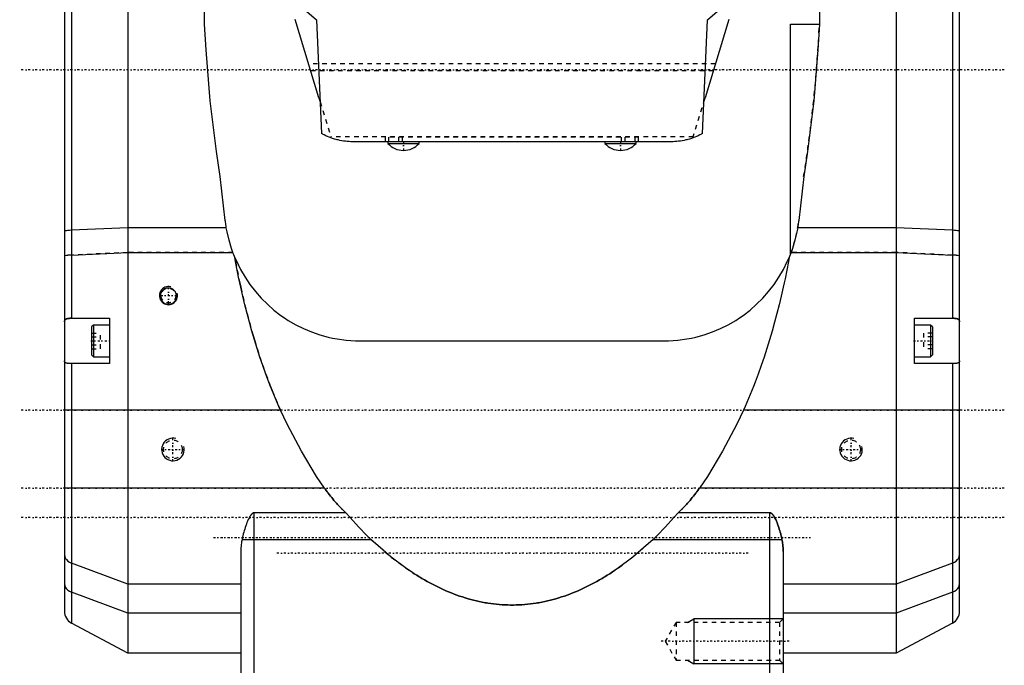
# Model space of a CAD drawing. Extents: x -109 to 109, y -1 to 737.
# Tile 6 of 13: x -109 to 109, y 378 to 521. Entities that reach past the tile are written whole.
import ezdxf

# ---------------------------------------------------------------- set-up
doc = ezdxf.new("R2010")
doc.units = 0
doc.linetypes.add('CENTER', pattern=[1.5, 0.45, -0.5, 0.05, -0.5])
doc.linetypes.add('DASHED', pattern=[2, 1, -1])
for name, color, linetype in [('AM_0', 7, 'CONTINUOUS'), ('AM_10', 7, 'CONTINUOUS'), ('AM_3', 7, 'DASHED'), ('AM_7', 7, 'CENTER')]:
    doc.layers.add(name, color=color, linetype=linetype)

msp = doc.modelspace()

# ---------------------------------------------------------------- linework, layer by layer
at = {"layer": 'AM_0', "color": 7, "linetype": 'CONTINUOUS'}
for p, q in [((-68, 520), (-68, 619)), ((68, 619), (68, 520)), ((-99, 600), (-99, 390.25)), ((99, 390.25), (99, 600)), ((-97.41, 545.32), (-97.41, 455)), ((-85, 544.74), (-85, 381)), ((85, 544.74), (85, 381)), ((97.41, 545.32), (97.41, 455)), ((-54.61, 530.76), (-43.27, 520.97)), ((43.27, 520.97), (54.61, 530.76)), ((-42.72, 503.75), (-48, 521)), ((-43.27, 520.97), (-42.13, 495.8)), ((42.13, 495.8), (43.27, 520.97)), ((48, 521), (42.72, 503.75)), ((61.58, 520), (68, 520)), ((61.58, 469.13), (61.58, 520)), ((-42.72, 503.73), (-42.72, 503.75)), ((-42.72, 503.73), (-42.45, 502.85)), ((42.45, 502.85), (42.72, 503.73)), ((42.72, 503.75), (42.72, 503.73)), ((35, 494), (-35, 494)), ((-27.45, 494), (-27.45, 493.66)), ((-27.45, 493.66), (-20.55, 493.66)), ((-20.55, 493.66), (-20.55, 494)), ((20.55, 494), (20.55, 493.66)), ((20.55, 493.66), (27.45, 493.66)), ((27.45, 493.66), (27.45, 494)), ((-63.43, 476.63), (-64.52, 486.32)), ((64.52, 486.32), (63.43, 476.63)), ((-85, 475.02), (-97.41, 474.44)), ((-63.2, 475.02), (-85, 475.02)), ((85, 475.02), (63.2, 475.02)), ((97.41, 474.44), (85, 475.02)), ((-97.41, 468.96), (-85, 469.54)), ((-85, 469.54), (-61.74, 469.54)), ((61.74, 469.54), (85, 469.54)), ((85, 469.54), (97.41, 468.96)), ((-97.41, 455), (-89, 455)), ((-92.6, 453.5), (-93, 453.1)), ((-93, 453.1), (-93, 446.9)), ((-89, 453.5), (-92.6, 453.5)), ((-92.6, 453.5), (-92.6, 446.5)), ((-89, 455), (-89, 445)), ((89, 455), (97.41, 455)), ((89, 445), (89, 455)), ((92.6, 453.5), (89, 453.5)), ((93, 453.1), (92.6, 453.5)), ((92.6, 453.5), (92.6, 446.5)), ((93, 453.1), (93, 446.9)), ((-33.62, 450), (33.62, 450)), ((-93, 446.9), (-92.6, 446.5)), ((-92.6, 446.5), (-89, 446.5)), ((89, 446.5), (92.6, 446.5)), ((92.6, 446.5), (93, 446.9)), ((-89, 445), (-97.82, 445)), ((-97.41, 445), (-97.41, 387.6)), ((97.82, 445), (89, 445)), ((97.41, 445), (97.41, 387.6)), ((-51.19, 434.68), (-99, 434.68)), ((99, 434.68), (51.19, 434.68)), ((-41.45, 417.43), (-99, 417.43)), ((99, 417.43), (41.45, 417.43)), ((-57, 322), (-57, 412)), ((-36.74, 412), (-57, 412)), ((57, 412), (36.74, 412)), ((57, 261), (57, 412)), ((-31.12, 406.06), (-59.72, 406.06)), ((59.72, 406.06), (31.12, 406.06)), ((-60, 403.42), (-60, 318)), ((60, 403.42), (60, 264)), ((-85, 396.21), (-97.41, 400.88)), ((97.41, 400.88), (85, 396.21)), ((-85, 389.79), (-97.41, 394.45)), ((-60, 396.21), (-85, 396.21)), ((85, 396.21), (60, 396.21)), ((97.41, 394.45), (85, 389.79)), ((-60, 389.79), (-85, 389.79)), ((85, 389.79), (60, 389.79)), ((-85, 381), (-97.41, 387.6)), ((97.41, 387.6), (85, 381)), ((-60, 381), (-85, 381)), ((85, 381), (60, 381))]:
    msp.add_line(p, q, dxfattribs=at)
for points in [[(-97.41, 474.44), (-97.86, 474.42), (-98.25, 474.38), (-98.57, 474.35), (-98.81, 474.3), (-98.95, 474.26), (-99, 474.21)], [(99, 474.21), (98.95, 474.26), (98.81, 474.3), (98.57, 474.35), (98.25, 474.38), (97.86, 474.42), (97.41, 474.44)], [(-97.41, 468.96), (-97.86, 468.94), (-98.25, 468.91), (-98.57, 468.87), (-98.81, 468.83), (-98.95, 468.78), (-99, 468.73)], [(99, 468.73), (98.95, 468.78), (98.81, 468.83), (98.57, 468.87), (98.25, 468.91), (97.86, 468.94), (97.41, 468.96)], [(-99, 402.75), (-98.95, 402.37), (-98.81, 402), (-98.57, 401.66), (-98.25, 401.35), (-97.86, 401.09), (-97.41, 400.88)], [(97.41, 400.88), (97.86, 401.09), (98.25, 401.35), (98.57, 401.66), (98.81, 402), (98.95, 402.37), (99, 402.75)], [(-99, 396.33), (-98.95, 395.94), (-98.81, 395.58), (-98.57, 395.23), (-98.25, 394.92), (-97.86, 394.66), (-97.41, 394.45)], [(97.41, 394.45), (97.86, 394.66), (98.25, 394.92), (98.57, 395.23), (98.81, 395.58), (98.95, 395.94), (99, 396.33)]]:
    msp.add_lwpolyline(points, dxfattribs=at)
for points in [[(-64.52, 486.32, 0), (-65.35, 491.84, 0), (-66.73, 503.03, 0), (-67.68, 514.34, 0), (-68, 520, 0)], [(68, 520, 0), (67.68, 514.34, 0), (66.73, 503.03, 0), (65.35, 491.84, 0), (64.52, 486.32, 0)], [(-35, 494, 0), (-35.2, 494, 0), (-35.62, 494.01, 0), (-36.03, 494.04, 0), (-36.23, 494.05, 0), (-36.44, 494.07, 0), (-36.85, 494.11, 0), (-37.26, 494.17, 0), (-37.67, 494.24, 0), (-38.07, 494.32, 0), (-38.48, 494.41, 0), (-38.68, 494.46, 0), (-38.88, 494.51, 0), (-39.27, 494.62, 0), (-39.67, 494.75, 0), (-40.06, 494.88, 0), (-40.44, 495.02, 0), (-40.83, 495.18, 0), (-41.02, 495.26, 0), (-41.21, 495.35, 0), (-41.58, 495.52, 0), (-41.95, 495.71, 0), (-42.13, 495.8, 0)], [(42.13, 495.8, 0), (41.95, 495.71, 0), (41.58, 495.52, 0), (41.21, 495.35, 0), (41.02, 495.26, 0), (40.83, 495.18, 0), (40.44, 495.02, 0), (40.06, 494.88, 0), (39.67, 494.75, 0), (39.27, 494.62, 0), (38.88, 494.51, 0), (38.68, 494.46, 0), (38.48, 494.41, 0), (38.07, 494.32, 0), (37.67, 494.24, 0), (37.26, 494.17, 0), (36.85, 494.11, 0), (36.44, 494.07, 0), (36.23, 494.05, 0), (36.03, 494.04, 0), (35.62, 494.01, 0), (35.2, 494, 0), (35, 494, 0)], [(-63.2, 475.02, 0), (-63.25, 475.28, 0), (-63.33, 475.82, 0), (-63.4, 476.36, 0), (-63.43, 476.63, 0)], [(-61.74, 469.54, 0), (-62.05, 470.43, 0), (-62.6, 472.24, 0), (-63.03, 474.09, 0), (-63.2, 475.02, 0)], [(63.2, 475.02, 0), (63.03, 474.09, 0), (62.6, 472.24, 0), (62.05, 470.43, 0), (61.74, 469.54, 0)], [(63.43, 476.63, 0), (63.4, 476.36, 0), (63.33, 475.82, 0), (63.25, 475.28, 0), (63.2, 475.02, 0)], [(-61.3, 468.43, 0), (-61.38, 468.62, 0), (-61.52, 468.99, 0), (-61.67, 469.35, 0), (-61.74, 469.54, 0)], [(-51.19, 434.68, 0), (-51.58, 435.53, 0), (-52.33, 437.27, 0), (-53.06, 439.04, 0), (-53.42, 439.94, 0), (-53.78, 440.84, 0), (-54.47, 442.68, 0), (-55.14, 444.54, 0), (-55.78, 446.43, 0), (-56.4, 448.33, 0), (-56.99, 450.25, 0), (-57.28, 451.21, 0), (-57.56, 452.18, 0), (-58.1, 454.11, 0), (-58.61, 456.05, 0), (-59.09, 457.99, 0), (-59.55, 459.92, 0), (-59.99, 461.84, 0), (-60.19, 462.8, 0), (-60.39, 463.75, 0), (-60.78, 465.64, 0), (-61.13, 467.51, 0), (-61.3, 468.43, 0)], [(-61.3, 468.43, 0), (-60.9, 467.52, 0), (-60.02, 465.76, 0), (-59.04, 464.07, 0), (-58.51, 463.26, 0), (-57.96, 462.46, 0), (-56.77, 460.92, 0), (-55.49, 459.46, 0), (-54.11, 458.09, 0), (-52.65, 456.8, 0), (-51.1, 455.62, 0), (-50.3, 455.07, 0), (-49.49, 454.54, 0), (-47.81, 453.57, 0), (-46.09, 452.71, 0), (-44.33, 451.98, 0), (-42.53, 451.35, 0), (-40.65, 450.84, 0), (-39.69, 450.62, 0), (-38.7, 450.43, 0), (-36.7, 450.16, 0), (-34.65, 450.02, 0), (-33.62, 450, 0)], [(33.62, 450, 0), (34.65, 450.02, 0), (36.7, 450.16, 0), (38.7, 450.43, 0), (39.69, 450.62, 0), (40.65, 450.84, 0), (42.53, 451.35, 0), (44.33, 451.98, 0), (46.09, 452.71, 0), (47.81, 453.57, 0), (49.49, 454.54, 0), (50.3, 455.07, 0), (51.1, 455.62, 0), (52.65, 456.8, 0), (54.11, 458.09, 0), (55.49, 459.46, 0), (56.77, 460.92, 0), (57.96, 462.46, 0), (58.51, 463.26, 0), (59.04, 464.07, 0), (60.02, 465.76, 0), (60.9, 467.52, 0), (61.3, 468.43, 0)], [(61.3, 468.43, 0), (61.13, 467.51, 0), (60.78, 465.64, 0), (60.39, 463.75, 0), (60.19, 462.8, 0), (59.99, 461.84, 0), (59.55, 459.92, 0), (59.09, 457.99, 0), (58.61, 456.05, 0), (58.1, 454.11, 0), (57.56, 452.18, 0), (57.28, 451.21, 0), (56.99, 450.25, 0), (56.4, 448.33, 0), (55.78, 446.43, 0), (55.14, 444.54, 0), (54.47, 442.68, 0), (53.78, 440.84, 0), (53.42, 439.94, 0), (53.06, 439.04, 0), (52.33, 437.27, 0), (51.58, 435.53, 0), (51.19, 434.68, 0)], [(61.74, 469.54, 0), (61.67, 469.35, 0), (61.52, 468.99, 0), (61.38, 468.62, 0), (61.3, 468.43, 0)], [(-99, 454.18, 0), (-99, 454.24, 0), (-98.99, 454.33, 0), (-98.97, 454.42, 0), (-98.96, 454.46, 0), (-98.94, 454.5, 0), (-98.9, 454.58, 0), (-98.86, 454.65, 0), (-98.82, 454.69, 0), (-98.81, 454.7, 0), (-98.8, 454.71, 0), (-98.79, 454.71, 0), (-98.79, 454.72, 0), (-98.78, 454.73, 0), (-98.77, 454.74, 0), (-98.72, 454.77, 0), (-98.64, 454.82, 0), (-98.6, 454.84, 0), (-98.55, 454.86, 0), (-98.45, 454.89, 0), (-98.34, 454.92, 0), (-98.22, 454.94, 0), (-98.09, 454.96, 0), (-97.95, 454.98, 0), (-97.88, 454.98, 0), (-97.8, 454.99, 0), (-97.65, 454.99, 0), (-97.49, 455, 0), (-97.41, 455, 0)], [(97.41, 455, 0), (97.49, 455, 0), (97.65, 454.99, 0), (97.8, 454.99, 0), (97.88, 454.98, 0), (97.95, 454.98, 0), (98.09, 454.96, 0), (98.22, 454.94, 0), (98.34, 454.92, 0), (98.45, 454.89, 0), (98.55, 454.86, 0), (98.6, 454.84, 0), (98.64, 454.81, 0), (98.73, 454.77, 0), (98.8, 454.71, 0), (98.86, 454.65, 0), (98.9, 454.58, 0), (98.94, 454.5, 0), (98.96, 454.46, 0), (98.97, 454.42, 0), (98.99, 454.33, 0), (99, 454.24, 0), (99, 454.18, 0)], [(-97.82, 445, 0), (-97.88, 445, 0), (-98.01, 445, 0), (-98.12, 445.01, 0), (-98.18, 445.01, 0), (-98.23, 445.01, 0), (-98.33, 445.03, 0), (-98.43, 445.04, 0), (-98.52, 445.06, 0), (-98.6, 445.08, 0), (-98.68, 445.11, 0), (-98.71, 445.12, 0), (-98.74, 445.14, 0), (-98.8, 445.18, 0), (-98.85, 445.22, 0), (-98.89, 445.26, 0), (-98.93, 445.32, 0), (-98.96, 445.37, 0), (-98.97, 445.4, 0), (-98.98, 445.44, 0), (-98.99, 445.5, 0), (-99, 445.58, 0), (-99, 445.61, 0)], [(99, 445.61, 0), (99, 445.58, 0), (98.99, 445.5, 0), (98.98, 445.44, 0), (98.97, 445.41, 0), (98.96, 445.37, 0), (98.93, 445.32, 0), (98.9, 445.26, 0), (98.85, 445.22, 0), (98.8, 445.18, 0), (98.74, 445.14, 0), (98.71, 445.12, 0), (98.68, 445.11, 0), (98.6, 445.08, 0), (98.52, 445.06, 0), (98.43, 445.04, 0), (98.33, 445.03, 0), (98.23, 445.01, 0), (98.18, 445.01, 0), (98.12, 445.01, 0), (98.01, 445, 0), (97.88, 445, 0), (97.82, 445, 0)], [(-41.45, 417.43, 0), (-43.22, 420.05, 0), (-46.59, 425.6, 0), (-49.72, 431.56, 0), (-51.19, 434.68, 0)], [(51.19, 434.68, 0), (49.72, 431.56, 0), (46.59, 425.6, 0), (43.22, 420.05, 0), (41.45, 417.43, 0)], [(-36.74, 412, 0), (-36.89, 412.14, 0), (-37.18, 412.42, 0), (-37.47, 412.7, 0), (-37.61, 412.84, 0), (-37.75, 412.98, 0), (-38.03, 413.27, 0), (-38.3, 413.56, 0), (-38.58, 413.86, 0), (-38.85, 414.15, 0), (-39.11, 414.45, 0), (-39.25, 414.6, 0), (-39.38, 414.75, 0), (-39.63, 415.06, 0), (-39.89, 415.37, 0), (-40.14, 415.68, 0), (-40.39, 415.99, 0), (-40.63, 416.31, 0), (-40.75, 416.46, 0), (-40.87, 416.62, 0), (-41.11, 416.94, 0), (-41.34, 417.27, 0), (-41.45, 417.43, 0)], [(41.45, 417.43, 0), (41.34, 417.27, 0), (41.11, 416.94, 0), (40.87, 416.62, 0), (40.75, 416.46, 0), (40.63, 416.31, 0), (40.39, 415.99, 0), (40.14, 415.68, 0), (39.89, 415.37, 0), (39.63, 415.06, 0), (39.38, 414.75, 0), (39.25, 414.6, 0), (39.11, 414.45, 0), (38.85, 414.15, 0), (38.58, 413.86, 0), (38.3, 413.56, 0), (38.03, 413.27, 0), (37.75, 412.98, 0), (37.61, 412.84, 0), (37.47, 412.7, 0), (37.18, 412.42, 0), (36.89, 412.14, 0), (36.74, 412, 0)], [(-57, 412, 0), (-57.01, 412, 0), (-57.02, 412, 0), (-57.03, 412, 0), (-57.03, 412, 0), (-57.04, 412, 0), (-57.05, 412, 0), (-57.06, 412, 0), (-57.07, 412, 0), (-57.08, 412, 0), (-57.09, 412, 0), (-57.09, 411.99, 0), (-57.1, 411.99, 0), (-57.11, 411.99, 0), (-57.12, 411.99, 0), (-57.13, 411.99, 0), (-57.14, 411.99, 0), (-57.15, 411.98, 0), (-57.15, 411.98, 0), (-57.16, 411.98, 0), (-57.17, 411.98, 0), (-57.18, 411.97, 0), (-57.18, 411.97, 0), (-57.19, 411.97, 0), (-57.2, 411.97, 0), (-57.21, 411.96, 0), (-57.21, 411.96, 0), (-57.22, 411.96, 0), (-57.23, 411.96, 0), (-57.24, 411.95, 0), (-57.25, 411.95, 0), (-57.26, 411.94, 0), (-57.27, 411.94, 0), (-57.27, 411.94, 0), (-57.28, 411.93, 0), (-57.29, 411.93, 0), (-57.3, 411.92, 0), (-57.31, 411.92, 0), (-57.31, 411.91, 0), (-57.32, 411.91, 0), (-57.33, 411.91, 0), (-57.33, 411.9, 0), (-57.34, 411.9, 0), (-57.35, 411.89, 0), (-57.38, 411.87, 0), (-57.44, 411.83, 0), (-57.48, 411.79, 0), (-57.51, 411.77, 0), (-57.53, 411.75, 0), (-57.57, 411.71, 0), (-57.62, 411.67, 0), (-57.66, 411.62, 0), (-57.7, 411.57, 0), (-57.74, 411.52, 0), (-57.76, 411.5, 0), (-57.78, 411.47, 0), (-57.81, 411.42, 0), (-57.85, 411.37, 0), (-57.87, 411.34, 0), (-57.89, 411.32, 0), (-57.92, 411.26, 0), (-57.96, 411.21, 0), (-57.98, 411.18, 0), (-57.99, 411.15, 0), (-58.03, 411.09, 0), (-58.06, 411.04, 0), (-58.17, 410.84, 0), (-58.34, 410.51, 0), (-58.49, 410.18, 0), (-58.63, 409.84, 0), (-58.76, 409.49, 0), (-58.83, 409.32, 0), (-58.89, 409.14, 0), (-59.02, 408.78, 0), (-59.13, 408.42, 0), (-59.24, 408.05, 0), (-59.35, 407.69, 0), (-59.44, 407.32, 0), (-59.49, 407.14, 0), (-59.53, 406.96, 0), (-59.61, 406.6, 0), (-59.69, 406.24, 0), (-59.72, 406.06, 0)], [(-31.12, 406.06, 0), (-32.08, 406.98, 0), (-33.98, 408.91, 0), (-35.83, 410.94, 0), (-36.74, 412, 0)], [(36.74, 412, 0), (35.83, 410.94, 0), (33.98, 408.91, 0), (32.08, 406.98, 0), (31.12, 406.06, 0)], [(59.72, 406.06, 0), (59.69, 406.24, 0), (59.61, 406.6, 0), (59.53, 406.96, 0), (59.49, 407.14, 0), (59.44, 407.32, 0), (59.35, 407.69, 0), (59.24, 408.05, 0), (59.13, 408.42, 0), (59.02, 408.78, 0), (58.89, 409.14, 0), (58.83, 409.32, 0), (58.76, 409.49, 0), (58.63, 409.84, 0), (58.49, 410.18, 0), (58.34, 410.51, 0), (58.17, 410.84, 0), (58.06, 411.04, 0), (58.03, 411.09, 0), (57.99, 411.15, 0), (57.98, 411.18, 0), (57.96, 411.21, 0), (57.92, 411.26, 0), (57.89, 411.32, 0), (57.87, 411.34, 0), (57.85, 411.37, 0), (57.81, 411.42, 0), (57.78, 411.47, 0), (57.76, 411.5, 0), (57.74, 411.52, 0), (57.7, 411.57, 0), (57.66, 411.62, 0), (57.62, 411.67, 0), (57.57, 411.71, 0), (57.53, 411.75, 0), (57.51, 411.77, 0), (57.48, 411.79, 0), (57.44, 411.83, 0), (57.38, 411.87, 0), (57.35, 411.89, 0), (57.34, 411.9, 0), (57.33, 411.9, 0), (57.33, 411.91, 0), (57.32, 411.91, 0), (57.31, 411.91, 0), (57.31, 411.92, 0), (57.3, 411.92, 0), (57.29, 411.93, 0), (57.28, 411.93, 0), (57.27, 411.94, 0), (57.27, 411.94, 0), (57.26, 411.94, 0), (57.25, 411.95, 0), (57.24, 411.95, 0), (57.23, 411.96, 0), (57.22, 411.96, 0), (57.21, 411.96, 0), (57.21, 411.96, 0), (57.2, 411.97, 0), (57.19, 411.97, 0), (57.18, 411.97, 0), (57.18, 411.97, 0), (57.17, 411.98, 0), (57.16, 411.98, 0), (57.15, 411.98, 0), (57.15, 411.98, 0), (57.14, 411.99, 0), (57.13, 411.99, 0), (57.12, 411.99, 0), (57.11, 411.99, 0), (57.1, 411.99, 0), (57.09, 411.99, 0), (57.09, 412, 0), (57.08, 412, 0), (57.07, 412, 0), (57.06, 412, 0), (57.05, 412, 0), (57.04, 412, 0), (57.03, 412, 0), (57.03, 412, 0), (57.02, 412, 0), (57.01, 412, 0), (57, 412, 0)], [(-59.72, 406.06, 0), (-59.8, 405.62, 0), (-59.93, 404.73, 0), (-59.97, 404.21, 0), (-59.98, 404.07, 0), (-59.99, 403.92, 0), (-59.99, 403.85, 0), (-59.99, 403.78, 0), (-60, 403.63, 0), (-60, 403.49, 0), (-60, 403.42, 0)], [(31.12, 406.06, 0), (29.71, 404.76, 0), (26.72, 402.23, 0), (23.55, 399.85, 0), (21.9, 398.73, 0), (21.62, 398.55, 0), (21.06, 398.19, 0), (20.5, 397.85, 0), (20.21, 397.67, 0), (19.93, 397.5, 0), (19.35, 397.17, 0), (18.78, 396.84, 0), (18.2, 396.52, 0), (17.61, 396.21, 0), (17.02, 395.91, 0), (16.73, 395.76, 0), (16.43, 395.61, 0), (15.84, 395.33, 0), (15.24, 395.05, 0), (14.64, 394.79, 0), (14.03, 394.53, 0), (13.42, 394.28, 0), (13.12, 394.16, 0), (12.81, 394.05, 0), (12.2, 393.82, 0), (11.58, 393.6, 0), (10.97, 393.4, 0), (10.35, 393.2, 0), (9.73, 393.02, 0), (9.42, 392.93, 0), (9.1, 392.84, 0), (8.48, 392.68, 0), (7.85, 392.53, 0), (7.23, 392.39, 0), (6.6, 392.26, 0), (5.97, 392.14, 0), (5.66, 392.09, 0), (5.34, 392.04, 0), (4.71, 391.94, 0), (4.08, 391.86, 0), (3.45, 391.79, 0), (2.82, 391.73, 0), (2.19, 391.69, 0), (1.88, 391.67, 0), (1.57, 391.65, 0), (0.94, 391.63, 0), (0.31, 391.62, 0), (0, 391.62, 0), (-0.31, 391.62, 0), (-0.94, 391.63, 0), (-1.57, 391.65, 0), (-1.88, 391.67, 0), (-2.19, 391.69, 0), (-2.82, 391.73, 0), (-3.45, 391.79, 0), (-4.08, 391.86, 0), (-4.71, 391.94, 0), (-5.34, 392.04, 0), (-5.66, 392.09, 0), (-5.97, 392.14, 0), (-6.6, 392.26, 0), (-7.23, 392.39, 0), (-7.85, 392.53, 0), (-8.48, 392.68, 0), (-9.1, 392.84, 0), (-9.42, 392.93, 0), (-9.73, 393.02, 0), (-10.35, 393.2, 0), (-10.97, 393.4, 0), (-11.58, 393.6, 0), (-12.2, 393.82, 0), (-12.81, 394.05, 0), (-13.12, 394.16, 0), (-13.42, 394.28, 0), (-14.03, 394.53, 0), (-14.64, 394.79, 0), (-15.24, 395.05, 0), (-15.84, 395.33, 0), (-16.43, 395.61, 0), (-16.73, 395.76, 0), (-17.02, 395.91, 0), (-17.61, 396.21, 0), (-18.2, 396.52, 0), (-18.78, 396.84, 0), (-19.35, 397.17, 0), (-19.93, 397.5, 0), (-20.21, 397.67, 0), (-20.5, 397.85, 0), (-21.06, 398.19, 0), (-21.62, 398.55, 0), (-21.9, 398.73, 0), (-23.55, 399.85, 0), (-26.72, 402.23, 0), (-29.71, 404.76, 0), (-31.12, 406.06, 0)], [(60, 403.42, 0), (60, 403.49, 0), (60, 403.62, 0), (59.99, 403.76, 0), (59.99, 403.83, 0), (59.99, 403.9, 0), (59.98, 404.03, 0), (59.97, 404.18, 0), (59.93, 404.68, 0), (59.81, 405.59, 0), (59.72, 406.06, 0)]]:
    msp.add_polyline3d(points, dxfattribs=at)
for centre, radius, start, end in [((-24, 496.7), 4.6, 221.3662, 269.9713), ((-24, 496.7), 4.6, 270.0287, 318.6338), ((24, 496.7), 4.6, 221.3662, 269.9713), ((24, 496.7), 4.6, 270.0287, 318.6338), ((-96, 390.25), 3, 180, 242), ((96, 390.25), 3, 298, 0)]:
    msp.add_arc(centre, radius, start, end, dxfattribs=at)
at = {"layer": 'AM_10', "color": 7, "linetype": 'CONTINUOUS'}
for p, q in [((38.84, 387.79), (40.25, 388.6)), ((60, 388.6), (40.25, 388.6)), ((40.25, 388.6), (40.25, 378.6)), ((38.84, 379.41), (40.25, 378.6)), ((60, 378.6), (40.25, 378.6))]:
    msp.add_line(p, q, dxfattribs=at)
for centre, radius in [((-76, 460), 2), ((-75, 426), 2.5), ((75, 426), 2.5)]:
    msp.add_arc(centre, radius, 75, 15, dxfattribs=at)
at = {"layer": 'AM_3', "color": 6, "linetype": 'DASHED'}
for p, q in [((45.01, 511.24), (-45.01, 511.24)), ((44.54, 509.71), (-44.54, 509.71)), ((-42.45, 502.85), (-40.01, 494.86)), ((40.01, 494.86), (42.45, 502.85)), ((40.09, 495.12), (-40.09, 495.12)), ((-28, 494), (-28, 495)), ((28, 495), (-28, 495)), ((-27.25, 494), (-27.25, 495)), ((-25, 494), (-25, 495)), ((-24.25, 494), (-24.25, 495)), ((24.25, 494), (24.25, 495)), ((25, 494), (25, 495)), ((27.25, 494), (27.25, 495)), ((28, 494), (28, 495)), ((-85, 469.54), (-97.41, 468.96)), ((-61.74, 469.54), (-85, 469.54)), ((85, 469.54), (61.74, 469.54)), ((97.41, 468.96), (85, 469.54)), ((-93, 451.72), (-91, 451.72)), ((-93, 450.86), (-91, 450.86)), ((-91, 448.28), (-91, 451.72)), ((93, 451.72), (91, 451.72)), ((91, 451.72), (91, 448.28)), ((93, 450.86), (91, 450.86)), ((-93, 449.14), (-91, 449.14)), ((93, 449.14), (91, 449.14)), ((-93, 448.28), (-91, 448.28)), ((93, 448.28), (91, 448.28)), ((36.3, 387.79), (33.88, 383.6)), ((59.19, 387.79), (36.3, 387.79)), ((36.3, 387.79), (36.3, 379.41)), ((60, 388.6), (59.19, 387.79)), ((59.19, 387.79), (59.19, 379.41)), ((33.88, 383.6), (36.3, 379.41)), ((36.3, 379.41), (59.19, 379.41)), ((59.19, 379.41), (60, 378.6))]:
    msp.add_line(p, q, dxfattribs=at)
for points in [[(99, 474.21), (98.95, 474.26), (98.81, 474.3), (98.57, 474.35), (98.25, 474.38), (97.86, 474.42), (97.41, 474.44)], [(-97.41, 468.96), (-97.86, 468.94), (-98.25, 468.9), (-98.57, 468.87), (-98.81, 468.82), (-98.95, 468.78), (-99, 468.73)], [(99, 468.73), (98.95, 468.78), (98.81, 468.82), (98.57, 468.87), (98.25, 468.9), (97.86, 468.94), (97.41, 468.96)], [(99, 468.73), (98.95, 468.78), (98.81, 468.83), (98.57, 468.87), (98.25, 468.91), (97.86, 468.94), (97.41, 468.96)]]:
    msp.add_lwpolyline(points, dxfattribs=at)
for points in [[(-61.3, 468.43, 0), (-61.13, 467.51, 0), (-60.78, 465.64, 0), (-60.39, 463.75, 0), (-60.19, 462.8, 0), (-59.99, 461.84, 0), (-59.55, 459.92, 0), (-59.09, 457.99, 0), (-58.61, 456.05, 0), (-58.1, 454.11, 0), (-57.56, 452.18, 0), (-57.28, 451.21, 0), (-56.99, 450.25, 0), (-56.4, 448.33, 0), (-55.78, 446.43, 0), (-55.14, 444.54, 0), (-54.47, 442.68, 0), (-53.78, 440.84, 0), (-53.42, 439.94, 0), (-53.06, 439.04, 0), (-52.33, 437.27, 0), (-51.58, 435.53, 0), (-51.19, 434.68, 0)], [(-76, 458.09, 0), (-75.95, 458.09, 0), (-75.85, 458.09, 0), (-75.74, 458.11, 0), (-75.69, 458.11, 0), (-75.64, 458.12, 0), (-75.54, 458.15, 0), (-75.44, 458.18, 0), (-75.34, 458.21, 0), (-75.24, 458.26, 0), (-75.15, 458.3, 0), (-75.1, 458.33, 0), (-75.05, 458.36, 0), (-74.97, 458.41, 0), (-74.88, 458.48, 0), (-74.8, 458.54, 0), (-74.73, 458.61, 0), (-74.66, 458.69, 0), (-74.63, 458.73, 0), (-74.59, 458.77, 0), (-74.53, 458.85, 0), (-74.47, 458.93, 0), (-74.45, 458.98, 0), (-74.42, 459.03, 0), (-74.37, 459.12, 0), (-74.33, 459.22, 0), (-74.31, 459.27, 0), (-74.29, 459.32, 0), (-74.26, 459.42, 0), (-74.24, 459.52, 0), (-74.22, 459.63, 0), (-74.21, 459.73, 0), (-74.2, 459.83, 0), (-74.2, 459.88, 0), (-74.2, 459.94, 0), (-74.21, 460.04, 0), (-74.22, 460.14, 0), (-74.24, 460.24, 0), (-74.26, 460.34, 0), (-74.29, 460.44, 0), (-74.31, 460.49, 0), (-74.33, 460.54, 0), (-74.37, 460.64, 0), (-74.42, 460.74, 0), (-74.47, 460.83, 0), (-74.53, 460.92, 0), (-74.59, 461, 0), (-74.62, 461.04, 0), (-74.66, 461.08, 0), (-74.73, 461.16, 0), (-74.8, 461.23, 0), (-74.88, 461.29, 0), (-74.96, 461.35, 0), (-75.05, 461.41, 0), (-75.09, 461.44, 0), (-75.14, 461.47, 0), (-75.24, 461.51, 0), (-75.33, 461.56, 0), (-75.43, 461.59, 0), (-75.54, 461.62, 0), (-75.64, 461.65, 0), (-75.69, 461.66, 0), (-75.74, 461.67, 0), (-75.85, 461.68, 0), (-75.95, 461.68, 0), (-76, 461.68, 0), (-76.05, 461.68, 0), (-76.15, 461.68, 0), (-76.26, 461.67, 0), (-76.31, 461.66, 0), (-76.36, 461.65, 0), (-76.46, 461.62, 0), (-76.57, 461.59, 0), (-76.67, 461.56, 0), (-76.76, 461.51, 0), (-76.86, 461.47, 0), (-76.91, 461.44, 0), (-76.95, 461.41, 0), (-77.04, 461.35, 0), (-77.12, 461.29, 0), (-77.2, 461.23, 0), (-77.27, 461.16, 0), (-77.34, 461.08, 0), (-77.38, 461.04, 0), (-77.41, 461, 0), (-77.47, 460.92, 0), (-77.53, 460.83, 0), (-77.58, 460.74, 0), (-77.63, 460.64, 0), (-77.67, 460.54, 0), (-77.69, 460.49, 0), (-77.71, 460.44, 0), (-77.74, 460.34, 0), (-77.76, 460.24, 0), (-77.78, 460.14, 0), (-77.79, 460.04, 0), (-77.8, 459.94, 0), (-77.8, 459.88, 0), (-77.8, 459.83, 0), (-77.79, 459.73, 0), (-77.78, 459.63, 0), (-77.76, 459.52, 0), (-77.74, 459.42, 0), (-77.71, 459.32, 0), (-77.69, 459.27, 0), (-77.67, 459.22, 0), (-77.63, 459.12, 0), (-77.58, 459.03, 0), (-77.55, 458.98, 0), (-77.53, 458.93, 0), (-77.47, 458.85, 0), (-77.41, 458.77, 0), (-77.37, 458.73, 0), (-77.34, 458.69, 0), (-77.27, 458.61, 0), (-77.2, 458.54, 0), (-77.12, 458.48, 0), (-77.03, 458.41, 0), (-76.95, 458.36, 0), (-76.9, 458.33, 0), (-76.85, 458.3, 0), (-76.76, 458.26, 0), (-76.66, 458.21, 0), (-76.56, 458.18, 0), (-76.46, 458.15, 0), (-76.36, 458.12, 0), (-76.31, 458.11, 0), (-76.26, 458.11, 0), (-76.15, 458.09, 0), (-76.05, 458.09, 0), (-76, 458.09, 0)], [(-97.41, 455, 0), (-97.49, 455, 0), (-97.65, 454.99, 0), (-97.8, 454.99, 0), (-97.88, 454.98, 0), (-97.95, 454.98, 0), (-98.09, 454.96, 0), (-98.22, 454.94, 0), (-98.34, 454.92, 0), (-98.45, 454.89, 0), (-98.55, 454.86, 0), (-98.6, 454.84, 0), (-98.64, 454.81, 0), (-98.73, 454.77, 0), (-98.8, 454.71, 0), (-98.86, 454.65, 0), (-98.9, 454.58, 0), (-98.94, 454.5, 0), (-98.96, 454.46, 0), (-98.97, 454.42, 0), (-98.99, 454.33, 0), (-99, 454.24, 0), (-99, 454.18, 0)], [(99, 454.18, 0), (99, 454.24, 0), (98.99, 454.33, 0), (98.97, 454.42, 0), (98.96, 454.46, 0), (98.94, 454.5, 0), (98.9, 454.58, 0), (98.86, 454.65, 0), (98.82, 454.69, 0), (98.81, 454.7, 0), (98.8, 454.71, 0), (98.79, 454.71, 0), (98.79, 454.72, 0), (98.78, 454.73, 0), (98.77, 454.74, 0), (98.72, 454.77, 0), (98.64, 454.82, 0), (98.6, 454.84, 0), (98.55, 454.86, 0), (98.45, 454.89, 0), (98.34, 454.92, 0), (98.22, 454.94, 0), (98.09, 454.96, 0), (97.95, 454.98, 0), (97.88, 454.98, 0), (97.8, 454.99, 0), (97.65, 454.99, 0), (97.49, 455, 0), (97.41, 455, 0)], [(-41.45, 417.43, 0), (-41.34, 417.27, 0), (-41.11, 416.94, 0), (-40.87, 416.62, 0), (-40.75, 416.46, 0), (-40.63, 416.31, 0), (-40.39, 415.99, 0), (-40.14, 415.68, 0), (-39.89, 415.37, 0), (-39.63, 415.06, 0), (-39.38, 414.75, 0), (-39.25, 414.6, 0), (-39.11, 414.45, 0), (-38.85, 414.15, 0), (-38.58, 413.86, 0), (-38.3, 413.56, 0), (-38.03, 413.27, 0), (-37.75, 412.98, 0), (-37.61, 412.84, 0), (-37.47, 412.7, 0), (-37.18, 412.42, 0), (-36.89, 412.14, 0), (-36.74, 412, 0)], [(36.74, 412, 0), (36.89, 412.14, 0), (37.18, 412.42, 0), (37.47, 412.7, 0), (37.61, 412.84, 0), (37.75, 412.98, 0), (38.03, 413.27, 0), (38.3, 413.56, 0), (38.58, 413.86, 0), (38.85, 414.15, 0), (39.11, 414.45, 0), (39.25, 414.6, 0), (39.38, 414.75, 0), (39.63, 415.06, 0), (39.89, 415.37, 0), (40.14, 415.68, 0), (40.39, 415.99, 0), (40.63, 416.31, 0), (40.75, 416.46, 0), (40.87, 416.62, 0), (41.11, 416.94, 0), (41.34, 417.27, 0), (41.45, 417.43, 0)], [(57, 412, 0), (57.01, 412, 0), (57.02, 412, 0), (57.03, 412, 0), (57.03, 412, 0), (57.04, 412, 0), (57.05, 412, 0), (57.06, 412, 0), (57.07, 412, 0), (57.08, 412, 0), (57.09, 412, 0), (57.09, 411.99, 0), (57.1, 411.99, 0), (57.11, 411.99, 0), (57.12, 411.99, 0), (57.13, 411.99, 0), (57.14, 411.99, 0), (57.15, 411.98, 0), (57.15, 411.98, 0), (57.16, 411.98, 0), (57.17, 411.98, 0), (57.18, 411.97, 0), (57.18, 411.97, 0), (57.19, 411.97, 0), (57.2, 411.97, 0), (57.21, 411.96, 0), (57.21, 411.96, 0), (57.22, 411.96, 0), (57.23, 411.96, 0), (57.24, 411.95, 0), (57.25, 411.95, 0), (57.26, 411.94, 0), (57.27, 411.94, 0), (57.27, 411.94, 0), (57.28, 411.93, 0), (57.29, 411.93, 0), (57.3, 411.92, 0), (57.31, 411.92, 0), (57.31, 411.91, 0), (57.32, 411.91, 0), (57.33, 411.91, 0), (57.33, 411.9, 0), (57.34, 411.9, 0), (57.35, 411.89, 0), (57.38, 411.87, 0), (57.44, 411.83, 0), (57.48, 411.79, 0), (57.51, 411.77, 0), (57.53, 411.75, 0), (57.57, 411.71, 0), (57.62, 411.67, 0), (57.66, 411.62, 0), (57.7, 411.57, 0), (57.74, 411.52, 0), (57.76, 411.5, 0), (57.78, 411.47, 0), (57.81, 411.42, 0), (57.85, 411.37, 0), (57.87, 411.34, 0), (57.89, 411.32, 0), (57.92, 411.26, 0), (57.96, 411.21, 0), (57.98, 411.18, 0), (57.99, 411.15, 0), (58.03, 411.09, 0), (58.06, 411.04, 0), (58.17, 410.84, 0), (58.34, 410.51, 0), (58.49, 410.18, 0), (58.63, 409.84, 0), (58.76, 409.49, 0), (58.83, 409.32, 0), (58.89, 409.14, 0), (59.02, 408.78, 0), (59.13, 408.42, 0), (59.24, 408.05, 0), (59.35, 407.69, 0), (59.44, 407.32, 0), (59.49, 407.14, 0), (59.53, 406.96, 0), (59.61, 406.6, 0), (59.69, 406.24, 0), (59.72, 406.06, 0)], [(-31.12, 406.06, 0), (-29.71, 404.76, 0), (-26.72, 402.23, 0), (-23.55, 399.85, 0), (-21.9, 398.73, 0), (-21.62, 398.55, 0), (-21.06, 398.19, 0), (-20.5, 397.85, 0), (-20.21, 397.67, 0), (-19.93, 397.5, 0), (-19.35, 397.17, 0), (-18.78, 396.84, 0), (-18.2, 396.52, 0), (-17.61, 396.21, 0), (-17.02, 395.91, 0), (-16.73, 395.76, 0), (-16.43, 395.61, 0), (-15.84, 395.33, 0), (-15.24, 395.05, 0), (-14.64, 394.79, 0), (-14.03, 394.53, 0), (-13.42, 394.28, 0), (-13.12, 394.16, 0), (-12.81, 394.05, 0), (-12.2, 393.82, 0), (-11.58, 393.6, 0), (-10.97, 393.4, 0), (-10.35, 393.2, 0), (-9.73, 393.02, 0), (-9.42, 392.93, 0), (-9.1, 392.84, 0), (-8.48, 392.68, 0), (-7.85, 392.53, 0), (-7.23, 392.39, 0), (-6.6, 392.26, 0), (-5.97, 392.14, 0), (-5.66, 392.09, 0), (-5.34, 392.04, 0), (-4.71, 391.94, 0), (-4.08, 391.86, 0), (-3.45, 391.79, 0), (-2.82, 391.73, 0), (-2.19, 391.69, 0), (-1.88, 391.67, 0), (-1.57, 391.65, 0), (-0.94, 391.63, 0), (-0.31, 391.62, 0), (0, 391.62, 0), (0.31, 391.62, 0), (0.94, 391.63, 0), (1.57, 391.65, 0), (1.88, 391.67, 0), (2.19, 391.69, 0), (2.82, 391.73, 0), (3.45, 391.79, 0), (4.08, 391.86, 0), (4.71, 391.94, 0), (5.34, 392.04, 0), (5.66, 392.09, 0), (5.97, 392.14, 0), (6.6, 392.26, 0), (7.23, 392.39, 0), (7.85, 392.53, 0), (8.48, 392.68, 0), (9.1, 392.84, 0), (9.42, 392.93, 0), (9.73, 393.02, 0), (10.35, 393.2, 0), (10.97, 393.4, 0), (11.58, 393.6, 0), (12.2, 393.82, 0), (12.81, 394.05, 0), (13.12, 394.16, 0), (13.42, 394.28, 0), (14.03, 394.53, 0), (14.64, 394.79, 0), (15.24, 395.05, 0), (15.84, 395.33, 0), (16.43, 395.61, 0), (16.73, 395.76, 0), (17.02, 395.91, 0), (17.61, 396.21, 0), (18.2, 396.52, 0), (18.78, 396.84, 0), (19.35, 397.17, 0), (19.93, 397.5, 0), (20.21, 397.67, 0), (20.5, 397.85, 0), (21.06, 398.19, 0), (21.62, 398.55, 0), (21.9, 398.73, 0), (23.55, 399.85, 0), (26.72, 402.23, 0), (29.71, 404.76, 0), (31.12, 406.06, 0)], [(59.72, 406.06, 0), (59.8, 405.62, 0), (59.93, 404.73, 0), (59.97, 404.21, 0), (59.98, 404.07, 0), (59.99, 403.92, 0), (59.99, 403.85, 0), (59.99, 403.78, 0), (60, 403.63, 0), (60, 403.49, 0), (60, 403.42, 0)]]:
    msp.add_polyline3d(points, dxfattribs=at)
for centre, radius in [((-76, 460), 1.62), ((-75, 426), 2.07), ((75, 426), 2.07)]:
    msp.add_circle(centre, radius, dxfattribs=at)
for centre, radius, start, end in [((-231.68, 533.94), 300, 350.8658, 357.3359), ((33.62, 480), 30, 338.7494, 353.5502)]:
    msp.add_arc(centre, radius, start, end, dxfattribs=at)
at = {"layer": 'AM_7', "color": 4, "linetype": 'CENTER'}
for p, q in [((108.9, 509.88), (-108.9, 509.88)), ((-24, 494.1), (-24, 492)), ((24, 494.1), (24, 492)), ((-77.7, 460), (-74.3, 460)), ((-76, 458.3), (-76, 461.7)), ((-93.2, 450), (-88.8, 450)), ((88.8, 450), (93.2, 450)), ((108.9, 434.68), (-108.9, 434.68)), ((-75, 423.38), (-75, 428.62)), ((75, 423.38), (75, 428.62)), ((-77.62, 426), (-72.38, 426)), ((72.38, 426), (77.62, 426)), ((108.9, 417.43), (-108.9, 417.43)), ((108.9, 411), (-108.9, 411)), ((-66, 406.56), (66, 406.56)), ((52.25, 403.11), (-52.25, 403.11)), ((61.31, 383.6), (32.58, 383.6))]:
    msp.add_line(p, q, dxfattribs=at)

doc.saveas('drawing.dxf')
